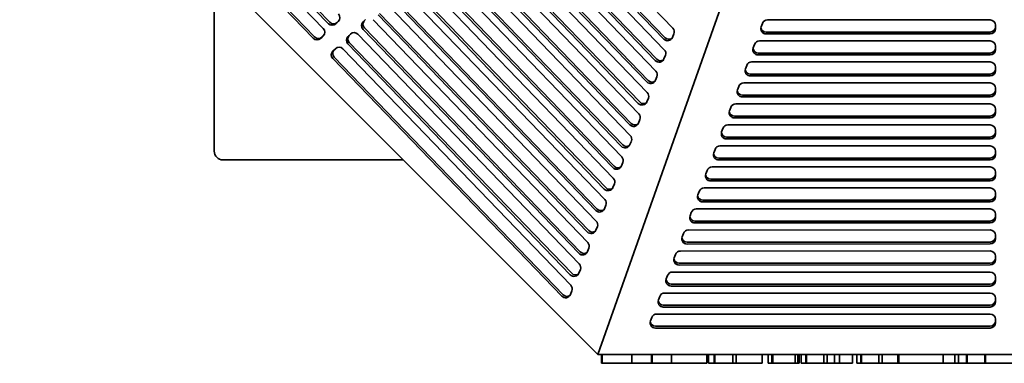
# Model space of a CAD drawing. Header units: millimetres. Extents: x 279 to 1400, y 31 to 1157.
# Tile 1 of 15: x 280 to 839, y 31 to 226. Entities that reach past the tile are written whole.
import ezdxf

# ---------------------------------------------------------------- set-up
doc = ezdxf.new("R2010")
doc.units = ezdxf.units.MM
doc.header["$LTSCALE"] = 4
doc.layers.add('Krawędzie widoczne(ISO)', color=7, linetype='Continuous', lineweight=35, true_color=0x262659)

msp = doc.modelspace()

# ---------------------------------------------------------------- linework, layer by layer
at = {"layer": 'Krawędzie widoczne(ISO)'}
for p, q in [((773.72, 503.74), (607.83, 36.01)), ((607.83, 36.01), (279.5, 364.34)), ((322.51, 355.39), (451.94, 221.1)), ((454.8, 223.86), (328.5, 354.9)), ((455.61, 224.66), (329.3, 355.7)), ((446.22, 215.58), (316.16, 350.52)), ((447.02, 216.39), (316.96, 351.33)), ((566.05, 308.81), (650.44, 221.27)), ((645.34, 215.1), (560.33, 303.3)), ((646.14, 215.91), (561.13, 304.1)), ((557.47, 300.54), (645.61, 209.1)), ((548.88, 292.27), (640.77, 196.93)), ((640.51, 202.93), (551.74, 295.03)), ((641.31, 203.74), (552.55, 295.83)), ((635.68, 190.77), (543.16, 286.76)), ((636.48, 191.57), (543.96, 287.56)), ((540.29, 284), (635.94, 184.76)), ((531.71, 275.73), (631.11, 172.6)), ((630.85, 178.6), (534.57, 278.49)), ((631.65, 179.4), (535.37, 279.29)), ((626.01, 166.43), (525.98, 270.21)), ((626.82, 167.24), (526.79, 271.02)), ((523.12, 267.46), (626.28, 160.43)), ((514.54, 259.19), (621.45, 148.26)), ((621.18, 154.27), (517.4, 261.94)), ((621.99, 155.07), (518.2, 262.75)), ((390, 253.84), (390, 151.51)), ((616.35, 142.1), (508.81, 253.67)), ((617.16, 142.9), (509.62, 254.48)), ((612.34, 130.77), (501.06, 246.23)), ((505.97, 250.94), (616.63, 136.13)), ((497.39, 242.67), (611.8, 123.96)), ((611.53, 129.97), (500.25, 245.42)), ((606.7, 117.8), (491.67, 237.15)), ((607.51, 118.6), (492.47, 237.96)), ((602.68, 106.44), (483.88, 229.68)), ((488.8, 234.39), (606.97, 111.79)), ((460.46, 225.14), (459.03, 223.76)), ((460.7, 225.4), (459.84, 224.57)), ((474.56, 224.84), (475.99, 226.21)), ((480.22, 226.12), (602.14, 99.63)), ((601.87, 105.63), (483.08, 228.88)), ((700.64, 222.06), (701.39, 224.05)), ((704.2, 225.99), (830.72, 225.99)), ((597.04, 93.46), (474.49, 220.61)), ((597.85, 94.27), (475.3, 221.41)), ((830.72, 219.13), (703.45, 219.12)), ((833.72, 223.01), (833.72, 221.02)), ((451.88, 216.87), (450.45, 215.49)), ((452.12, 217.13), (451.25, 216.3)), ((465.97, 216.56), (467.4, 217.94)), ((593.02, 82.1), (466.71, 213.14)), ((471.63, 217.85), (597.31, 87.46)), ((651.07, 218.08), (650.26, 216.05)), ((699.71, 214.06), (830.72, 214.07)), ((830.72, 218.04), (703.45, 218.03)), ((457.39, 208.29), (458.82, 209.67)), ((463.05, 209.58), (592.48, 75.29)), ((592.21, 81.3), (465.91, 212.34)), ((696.15, 210.13), (696.9, 212.12)), ((830.72, 207.2), (698.96, 207.2)), ((833.72, 211.08), (833.72, 209.1)), ((587.38, 69.13), (457.32, 204.06)), ((588.18, 69.93), (458.13, 204.87)), ((646.24, 205.91), (645.43, 203.88)), ((695.21, 202.13), (830.72, 202.14)), ((830.72, 206.11), (698.96, 206.11)), ((691.66, 198.2), (692.4, 200.19)), ((833.72, 199.16), (833.72, 197.17)), ((641.41, 193.74), (640.6, 191.72)), ((690.72, 190.2), (830.72, 190.21)), ((830.72, 195.28), (694.47, 195.27)), ((830.72, 194.19), (694.47, 194.18)), ((687.16, 186.28), (687.91, 188.26)), ((833.72, 187.23), (833.72, 185.24)), ((636.58, 181.58), (635.77, 179.55)), ((830.72, 183.35), (689.97, 183.34)), ((830.72, 182.26), (689.97, 182.25)), ((682.67, 174.35), (683.42, 176.34)), ((686.23, 178.27), (830.72, 178.28)), ((833.72, 175.3), (833.72, 173.31)), ((631.75, 169.41), (630.94, 167.38)), ((830.72, 171.42), (685.48, 171.41)), ((830.72, 170.33), (685.48, 170.32)), ((678.18, 162.42), (678.93, 164.41)), ((681.74, 166.34), (830.72, 166.35)), ((833.72, 163.37), (833.72, 161.38)), ((626.92, 157.24), (626.11, 155.21)), ((830.72, 159.49), (680.99, 159.48)), ((830.72, 158.4), (680.99, 158.39)), ((673.68, 150.49), (674.43, 152.48)), ((677.24, 154.42), (830.72, 154.43)), ((833.72, 151.44), (833.72, 149.46)), ((497.33, 146.51), (395, 146.51)), ((830.72, 147.56), (676.49, 147.55)), ((830.72, 146.47), (676.49, 146.46)), ((622.08, 145.07), (621.28, 143.05)), ((669.19, 138.56), (669.94, 140.55)), ((672.75, 142.49), (830.72, 142.5)), ((830.72, 135.63), (672, 135.63)), ((830.72, 134.54), (672, 134.53)), ((833.72, 139.51), (833.72, 137.53)), ((617.27, 132.94), (616.46, 130.91)), ((664.7, 126.63), (665.45, 128.62)), ((668.26, 130.56), (830.72, 130.57)), ((830.72, 123.71), (667.51, 123.7)), ((833.72, 127.59), (833.72, 125.6)), ((612.44, 120.77), (611.63, 118.75)), ((663.77, 118.63), (830.72, 118.64)), ((830.72, 122.62), (667.51, 122.61)), ((660.21, 114.71), (660.96, 116.69)), ((833.72, 115.66), (833.72, 113.67)), ((607.6, 108.61), (606.8, 106.58)), ((659.27, 106.7), (830.72, 106.71)), ((830.72, 111.78), (663.02, 111.77)), ((830.72, 110.69), (663.02, 110.68)), ((655.71, 102.78), (656.46, 104.77)), ((833.72, 103.73), (833.72, 101.74)), ((602.77, 96.44), (601.97, 94.41)), ((830.72, 99.85), (658.52, 99.84)), ((830.72, 98.76), (658.52, 98.75)), ((651.22, 90.85), (651.97, 92.84)), ((654.78, 94.77), (830.72, 94.78)), ((833.72, 91.8), (833.72, 89.81)), ((597.94, 84.27), (597.14, 82.24)), ((830.72, 87.92), (654.03, 87.91)), ((830.72, 86.83), (654.03, 86.82)), ((646.73, 78.92), (647.48, 80.91)), ((650.29, 82.84), (830.72, 82.84)), ((833.72, 79.86), (833.72, 77.87)), ((830.72, 75.98), (649.54, 75.98)), ((830.72, 74.89), (649.54, 74.89)), ((593.11, 72.11), (592.31, 70.08)), ((642.24, 66.99), (642.98, 68.98)), ((645.79, 70.92), (830.72, 70.92)), ((833.72, 67.93), (833.72, 65.95)), ((830.72, 64.05), (645.05, 64.05)), ((830.72, 62.96), (645.05, 62.96)), ((637.74, 55.06), (638.49, 57.05)), ((641.3, 58.99), (830.72, 58.99)), ((833.72, 56.01), (833.72, 54.02)), ((830.72, 52.13), (640.55, 52.13)), ((830.72, 51.04), (640.55, 51.04)), ((1072.17, 36.01), (607.83, 36.01)), ((609.98, 31.01), (609.98, 36.01)), ((610.34, 31.01), (610.34, 36.01)), ((627.14, 31.01), (627.14, 36.01)), ((638.25, 31.01), (638.25, 36.01)), ((638.67, 31.01), (638.67, 36.01)), ((649.72, 31.01), (649.72, 36.01)), ((669.69, 31.01), (669.69, 36.01)), ((670.67, 31.01), (670.67, 36.01)), ((673.97, 31.01), (673.97, 36.01)), ((674.29, 31.01), (674.29, 36.01)), ((684.52, 31.01), (684.52, 36.01)), ((686.39, 31.01), (686.39, 36.01)), ((701.16, 31.01), (701.16, 36.01)), ((701.22, 31.01), (701.22, 36.01)), ((704.65, 31.01), (704.65, 36.01)), ((706.71, 31.01), (706.71, 36.01)), ((707.27, 31.01), (707.27, 36.01)), ((719.92, 31.01), (719.92, 36.01)), ((721.52, 31.01), (721.52, 36.01)), ((722.3, 31.01), (722.3, 36.01)), ((723.28, 31.01), (723.28, 36.01)), ((726.06, 31.01), (726.06, 36.01)), ((726.32, 31.01), (726.32, 36.01)), ((736.29, 31.01), (736.29, 36.01)), ((738.05, 31.01), (738.05, 36.01)), ((742.27, 31.01), (742.27, 36.01)), ((745.05, 31.01), (745.05, 36.01)), ((752.53, 31.01), (752.53, 36.01)), ((754.95, 31.01), (754.95, 36.01)), ((757.27, 31.01), (757.27, 36.01)), ((757.53, 31.01), (757.53, 36.01)), ((767.4, 31.01), (767.4, 36.01)), ((769.36, 31.01), (769.36, 36.01)), ((778.22, 31.01), (778.22, 36.01)), ((778.77, 31.01), (778.77, 36.01)), ((804.03, 31.01), (804.03, 36.01)), ((810.67, 31.01), (810.67, 36.01)), ((812.63, 31.01), (812.63, 36.01)), ((817.24, 31.01), (817.24, 36.01)), ((817.56, 31.01), (817.56, 36.01)), ((827.66, 31.01), (827.66, 36.01)), ((827.99, 31.01), (827.99, 36.01)), ((610.34, 31.01), (609.98, 31.01)), ((627.14, 31.01), (610.34, 31.01)), ((636.91, 31.01), (627.14, 31.01)), ((638.25, 31.01), (636.91, 31.01)), ((638.67, 31.01), (638.25, 31.01)), ((649.72, 31.01), (638.67, 31.01)), ((664.65, 31.01), (649.72, 31.01)), ((669.69, 31.01), (664.65, 31.01)), ((673.97, 31.01), (670.67, 31.01)), ((674.29, 31.01), (673.97, 31.01)), ((684.52, 31.01), (674.29, 31.01)), ((686.39, 31.01), (684.52, 31.01)), ((688.41, 31.01), (686.39, 31.01)), ((697.2, 31.01), (688.41, 31.01)), ((701.16, 31.01), (697.2, 31.01)), ((701.22, 31.01), (701.16, 31.01)), ((705.47, 31.01), (704.65, 31.01)), ((706.71, 31.01), (705.47, 31.01)), ((707.27, 31.01), (706.71, 31.01)), ((719.92, 31.01), (707.27, 31.01)), ((721.52, 31.01), (719.92, 31.01)), ((722.3, 31.01), (721.52, 31.01)), ((724.13, 31.01), (723.28, 31.01)), ((726.06, 31.01), (724.13, 31.01)), ((726.32, 31.01), (726.06, 31.01)), ((736.29, 31.01), (726.32, 31.01)), ((738.05, 31.01), (736.29, 31.01)), ((742.27, 31.01), (738.05, 31.01)), ((745.05, 31.01), (742.27, 31.01)), ((752.53, 31.01), (745.05, 31.01)), ((757.27, 31.01), (754.95, 31.01)), ((757.53, 31.01), (757.27, 31.01)), ((767.4, 31.01), (757.53, 31.01)), ((769.36, 31.01), (767.4, 31.01)), ((772.17, 31.01), (769.36, 31.01)), ((775.5, 31.01), (772.17, 31.01)), ((778.22, 31.01), (775.5, 31.01)), ((778.77, 31.01), (778.22, 31.01)), ((799, 31.01), (778.77, 31.01)), ((804.03, 31.01), (799, 31.01)), ((810.67, 31.01), (804.03, 31.01)), ((812.63, 31.01), (810.67, 31.01)), ((815.44, 31.01), (812.63, 31.01)), ((817.24, 31.01), (815.44, 31.01)), ((817.56, 31.01), (817.24, 31.01)), ((824.43, 31.01), (817.56, 31.01)), ((827.66, 31.01), (824.43, 31.01)), ((827.99, 31.01), (827.66, 31.01)), ((847.56, 31.01), (827.99, 31.01))]:
    msp.add_line(p, q, dxfattribs=at)
msp.add_arc((395, 151.51), 5, 180, 270, dxfattribs=at)
for centre, major_axis, ratio, start_param, end_param in [((458.38, 227.3), (2.12, -2.12), 0.993506, 6.264661, 7.835457), ((456.95, 225.92), (2.12, -2.12), 0.993506, 4.693865, 6.264661), ((457.75, 226.73), (2.12, -2.12), 0.993506, 4.693865, 6.264661), ((476.64, 222.68), (-2.12, 2.12), 0.993506, 6.264661, 7.835457), ((477.44, 223.48), (-2.12, 2.12), 0.993506, 0.100465, 1.552272), ((704.2, 223), (-3, 0), 0.994037, 4.712452, 5.925002), ((830.72, 223.01), (3, 0), 0.994037, 0.000063, 1.570859), ((449.8, 219.03), (2.12, -2.12), 0.993506, 6.264661, 7.835457), ((469.48, 215.78), (-2.12, 2.12), 0.993506, 4.693865, 6.264661), ((648.29, 219.2), (2.12, -2.12), 0.993506, 0.405075, 1.552272), ((703.45, 221.02), (-3, 0), 0.994037, 5.925002, 7.854044), ((703.45, 222.11), (-3, 0), 0.994037, 0.183861, 1.570859), ((830.72, 222.11), (3, 0), 0.994037, 4.712452, 6.27647), ((830.72, 221.02), (3, 0), 0.994037, 4.712452, 6.283248), ((448.36, 217.65), (2.12, -2.12), 0.993506, 4.693865, 6.264661), ((449.17, 218.46), (2.12, -2.12), 0.993506, 4.693865, 6.264661), ((468.05, 214.4), (-2.12, 2.12), 0.993506, 6.264661, 7.835457), ((468.86, 215.21), (-2.12, 2.12), 0.993506, 0.100465, 1.552272), ((647.48, 217.17), (2.12, -2.12), 0.993506, 4.693865, 6.688261), ((648.29, 217.97), (2.12, -2.12), 0.993506, 4.693865, 6.091141), ((699.71, 211.08), (-3, 0), 0.994037, 4.712452, 5.925002), ((830.72, 211.08), (3, 0), 0.994037, 0.000063, 1.570859), ((459.47, 206.13), (-2.12, 2.12), 0.993506, 6.264661, 7.835457), ((460.27, 206.94), (-2.12, 2.12), 0.993506, 0.100465, 1.552272), ((460.9, 207.51), (-2.12, 2.12), 0.993506, 4.693865, 6.264661), ((643.46, 207.03), (2.12, -2.12), 0.993506, 0.405075, 1.552272), ((698.96, 209.09), (-3, 0), 0.994037, 5.925002, 7.854044), ((698.96, 210.18), (-3, 0), 0.994037, 0.183861, 1.570859), ((830.72, 210.19), (3, 0), 0.994037, 4.712452, 6.27647), ((830.72, 209.1), (3, 0), 0.994037, 4.712452, 6.283248), ((642.65, 205), (2.12, -2.12), 0.993506, 4.693865, 6.688261), ((643.46, 205.81), (2.12, -2.12), 0.993506, 4.693865, 6.091141), ((695.21, 199.15), (-3, 0), 0.994037, 4.712452, 5.925002), ((830.72, 199.16), (3, 0), 0.994037, 0.000063, 1.570859), ((638.63, 194.86), (2.12, -2.12), 0.993506, 0.405075, 1.552272), ((694.47, 197.16), (-3, 0), 0.994037, 5.925002, 7.854044), ((694.47, 198.25), (-3, 0), 0.994037, 0.183861, 1.570859), ((830.72, 198.26), (3, 0), 0.994037, 4.712452, 6.27647), ((830.72, 197.17), (3, 0), 0.994037, 4.712452, 6.283248), ((637.82, 192.84), (2.12, -2.12), 0.993506, 4.693865, 6.688261), ((638.63, 193.64), (2.12, -2.12), 0.993506, 4.693865, 6.091141), ((690.72, 187.22), (-3, 0), 0.994037, 4.712452, 5.925002), ((830.72, 187.23), (3, 0), 0.994037, 0.000063, 1.570859), ((633.8, 182.7), (2.12, -2.12), 0.993506, 0.405075, 1.552272), ((689.97, 185.23), (-3, 0), 0.994037, 5.925002, 7.854044), ((689.97, 186.32), (-3, 0), 0.994037, 0.183861, 1.570859), ((830.72, 186.33), (3, 0), 0.994037, 4.712452, 6.27647), ((830.72, 185.24), (3, 0), 0.994037, 4.712452, 6.283248), ((632.99, 180.67), (2.12, -2.12), 0.993506, 4.693865, 6.688261), ((633.8, 181.47), (2.12, -2.12), 0.993506, 4.693865, 6.091141), ((685.48, 173.3), (-3, 0), 0.994037, 5.925002, 7.854044), ((685.48, 174.39), (-3, 0), 0.994037, 0.183861, 1.570859), ((686.23, 175.29), (-3, 0), 0.994037, 4.712452, 5.925002), ((830.72, 175.3), (3, 0), 0.994037, 0.000063, 1.570859), ((830.72, 174.4), (3, 0), 0.994037, 4.712452, 6.27647), ((628.97, 170.53), (2.12, -2.12), 0.993506, 0.405075, 1.552272), ((830.72, 173.31), (3, 0), 0.994037, 4.712452, 6.283248), ((628.16, 168.5), (2.12, -2.12), 0.993506, 4.693865, 6.688261), ((628.97, 169.31), (2.12, -2.12), 0.993506, 4.693865, 6.091141), ((680.99, 161.37), (-3, 0), 0.994037, 5.925002, 7.854044), ((681.74, 163.36), (-3, 0), 0.994037, 4.712452, 5.925002), ((830.72, 163.37), (3, 0), 0.994037, 0.000063, 1.570859), ((830.72, 162.47), (3, 0), 0.994037, 4.712452, 6.27647), ((624.13, 158.36), (2.12, -2.12), 0.993506, 0.405075, 1.552272), ((680.99, 162.46), (-3, 0), 0.994037, 0.183861, 1.570859), ((830.72, 161.38), (3, 0), 0.994037, 4.712452, 6.283248), ((623.33, 156.33), (2.12, -2.12), 0.993506, 4.693865, 6.688261), ((624.13, 157.14), (2.12, -2.12), 0.993506, 4.693865, 6.091141), ((677.24, 151.43), (-3, 0), 0.994037, 4.712452, 5.925002), ((830.72, 151.44), (3, 0), 0.994037, 0.000063, 1.570859), ((619.3, 146.19), (2.12, -2.12), 0.993506, 0.405075, 1.552272), ((676.49, 149.45), (-3, 0), 0.994037, 5.925002, 7.854044), ((676.49, 150.54), (-3, 0), 0.994037, 0.183861, 1.570859), ((830.72, 150.55), (3, 0), 0.994037, 4.712452, 6.27647), ((830.72, 149.46), (3, 0), 0.994037, 4.712452, 6.283248), ((618.5, 144.17), (2.12, -2.12), 0.993506, 4.693865, 6.688261), ((619.3, 144.97), (2.12, -2.12), 0.993506, 4.693865, 6.091141), ((672.75, 139.5), (-3, 0), 0.994037, 4.712452, 5.925002), ((830.72, 139.51), (3, 0), 0.994037, 0.000063, 1.570859), ((614.49, 134.06), (2.12, -2.12), 0.993506, 0.405075, 1.552272), ((672, 137.52), (-3, 0), 0.994037, 5.925002, 7.854044), ((672, 138.61), (-3, 0), 0.994037, 0.183861, 1.570859), ((830.72, 138.62), (3, 0), 0.994037, 4.712452, 6.27647), ((830.72, 137.53), (3, 0), 0.994037, 4.712452, 6.283248), ((613.68, 132.03), (2.12, -2.12), 0.993506, 4.693865, 6.688261), ((614.49, 132.84), (2.12, -2.12), 0.993506, 4.693865, 6.091141), ((668.26, 127.58), (-3, 0), 0.994037, 4.712452, 5.925002), ((830.72, 127.59), (3, 0), 0.994037, 0.000063, 1.570859), ((609.66, 121.89), (2.12, -2.12), 0.993506, 0.405075, 1.552272), ((667.51, 125.59), (-3, 0), 0.994037, 5.925002, 7.854044), ((667.51, 126.68), (-3, 0), 0.994037, 0.183861, 1.570859), ((830.72, 126.69), (3, 0), 0.994037, 4.712452, 6.27647), ((830.72, 125.6), (3, 0), 0.994037, 4.712452, 6.283248), ((608.85, 119.87), (2.12, -2.12), 0.993506, 4.693865, 6.688261), ((609.65, 120.67), (2.12, -2.12), 0.993506, 4.693865, 6.091141), ((663.77, 115.65), (-3, 0), 0.994037, 4.712452, 5.925002), ((830.72, 115.66), (3, 0), 0.994037, 0.000063, 1.570859), ((663.02, 113.66), (-3, 0), 0.994037, 5.925002, 7.854044), ((663.02, 114.75), (-3, 0), 0.994037, 0.183861, 1.570859), ((830.72, 114.76), (3, 0), 0.994037, 4.712452, 6.27647), ((830.72, 113.67), (3, 0), 0.994037, 4.712452, 6.283248), ((604.02, 107.7), (2.12, -2.12), 0.993506, 4.693865, 6.688261), ((604.82, 108.5), (2.12, -2.12), 0.993506, 4.693865, 6.091141), ((604.82, 109.73), (2.12, -2.12), 0.993506, 0.405075, 1.552272), ((659.27, 103.72), (-3, 0), 0.994037, 4.712452, 5.925002), ((830.72, 103.73), (3, 0), 0.994037, 0.000063, 1.570859), ((658.52, 101.73), (-3, 0), 0.994037, 5.925002, 7.854044), ((658.52, 102.82), (-3, 0), 0.994037, 0.183861, 1.570859), ((830.72, 102.83), (3, 0), 0.994037, 4.712452, 6.27647), ((830.72, 101.74), (3, 0), 0.994037, 4.712452, 6.283248), ((599.99, 97.56), (2.12, -2.12), 0.993506, 0.405075, 1.552272), ((599.19, 95.53), (2.12, -2.12), 0.993506, 4.693865, 6.688261), ((599.99, 96.34), (2.12, -2.12), 0.993506, 4.693865, 6.091141), ((654.03, 89.8), (-3, 0), 0.994037, 5.925002, 7.854044), ((654.03, 90.89), (-3, 0), 0.994037, 0.183861, 1.570859), ((654.78, 91.79), (-3, 0), 0.994037, 4.712452, 5.925002), ((830.72, 91.8), (3, 0), 0.994037, 0.000063, 1.570859), ((830.72, 90.9), (3, 0), 0.994037, 4.712452, 6.27647), ((830.72, 89.81), (3, 0), 0.994037, 4.712452, 6.283248), ((595.16, 85.39), (2.12, -2.12), 0.993506, 0.405075, 1.552272), ((594.36, 83.36), (2.12, -2.12), 0.993506, 4.693865, 6.688261), ((595.16, 84.17), (2.12, -2.12), 0.993506, 4.693865, 6.091141), ((649.54, 77.87), (-3, 0), 0.994037, 5.925002, 7.853982), ((649.54, 78.96), (-3, 0), 0.994037, 0.183862, 1.570796), ((650.29, 79.86), (-3, 0), 0.994037, 4.712389, 5.925002), ((830.72, 79.86), (3, 0), 0.994037, 0, 1.570796), ((830.72, 78.96), (3, 0), 0.994037, 4.712389, 6.283185), ((590.33, 73.22), (2.12, -2.12), 0.993506, 0.405075, 1.552272), ((830.72, 77.87), (3, 0), 0.994037, 4.712389, 6.283185), ((589.53, 71.2), (2.12, -2.12), 0.993506, 4.693865, 6.688261), ((590.33, 72), (2.12, -2.12), 0.993506, 4.693865, 6.091141), ((645.79, 67.93), (-3, 0), 0.994037, 4.712389, 5.925002), ((830.72, 67.93), (3, 0), 0.994037, 0, 1.570796), ((645.05, 65.95), (-3, 0), 0.994037, 5.925002, 7.853982), ((645.05, 67.04), (-3, 0), 0.994037, 0.183862, 1.570796), ((830.72, 67.04), (3, 0), 0.994037, 4.712389, 6.283185), ((830.72, 65.95), (3, 0), 0.994037, 4.712389, 6.283185), ((641.3, 56.01), (-3, 0), 0.994037, 4.712389, 5.925002), ((830.72, 56.01), (3, 0), 0.994037, 0, 1.570796), ((640.55, 54.02), (-3, 0), 0.994037, 5.925002, 7.853982), ((640.55, 55.11), (-3, 0), 0.994037, 0.183862, 1.570796), ((830.72, 55.11), (3, 0), 0.994037, 4.712389, 6.283185), ((830.72, 54.02), (3, 0), 0.994037, 4.712389, 6.283185)]:
    msp.add_ellipse(centre, major_axis=major_axis, ratio=ratio, start_param=start_param, end_param=end_param, dxfattribs=at)

doc.saveas('drawing.dxf')
